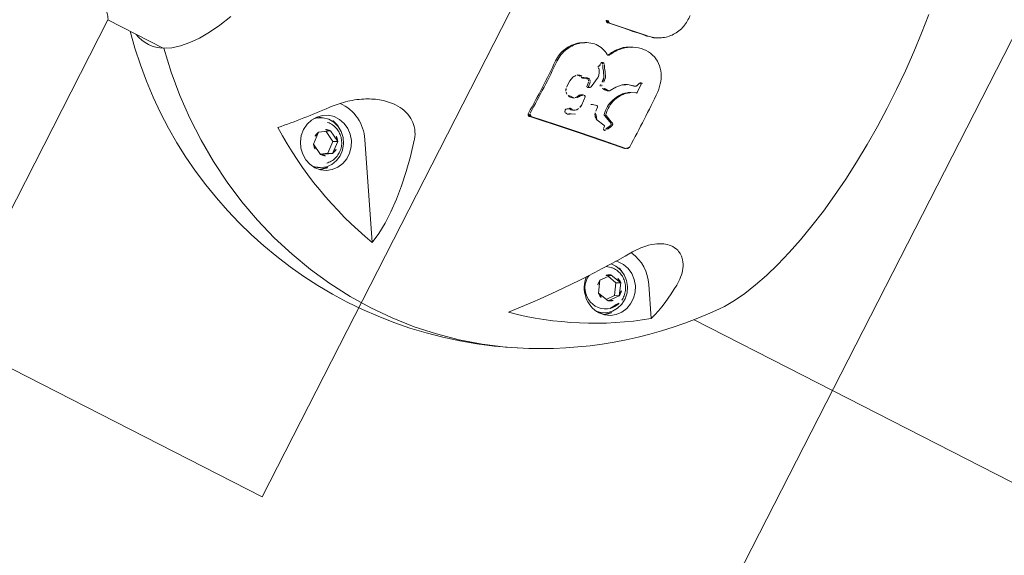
# Model space of a CAD drawing. Extents: x 5459245 to 5462690, y 5971016 to 5972523.
# Tile 95 of 136: x 5462452.005 to 5462452.238, y 5972211.534 to 5972211.66. Entities that reach past the tile are written whole.
import ezdxf

# ---------------------------------------------------------------- set-up
doc = ezdxf.new("R2010")
doc.units = 0
doc.layers.add('A_MAŁA ARCHITEKTURA', color=195, linetype='CONTINUOUS', lineweight=9)

# ---------------------------------------------------------------- blocks, each defined once
blk = doc.blocks.new('A$C43995eb0')
at = {"layer": 'A_MAŁA ARCHITEKTURA', "linetype": 'Continuous'}
for p, q in [((3513.14, 250.43), (3513.14, 390.59)), ((3513.14, 221.75), (3513.14, 250.43)), ((3517.49, 212.59), (3510.62, 208.42)), ((3513.28, 202.35), (3512.67, 199.49)), ((3516.16, 203.42), (3513.28, 202.35)), ((3513.76, 201.34), (3513.28, 202.35)), ((3516.64, 202.41), (3513.76, 201.34)), ((3518.42, 201.63), (3516.16, 203.42)), ((3516.64, 202.41), (3516.16, 203.42)), ((3518.31, 201.09), (3516.64, 202.41)), ((3521.64, 201.48), (3521.4, 201.99)), ((3513.76, 201.34), (3513.26, 199.01)), ((3517.81, 198.77), (3518.42, 201.63)), ((3512.67, 199.49), (3514.93, 197.69)), ((3514.93, 197.69), (3517.81, 198.77)), ((3458.06, 183.56), (3457.89, 183.9)), ((3470.19, 184.58), (3469.38, 184.93)), ((3469.43, 185.34), (3471.54, 185.39)), ((3470.44, 184.34), (3470.71, 183.22)), ((3470.6, 184), (3470.44, 184.34)), ((3470.6, 184), (3470.87, 182.88)), ((3471.72, 185.48), (3471.82, 185.16)), ((3472.25, 184.08), (3471.82, 185.16)), ((3472.41, 183.75), (3472.28, 184.08)), ((3480.49, 183.11), (3480.69, 183.49)), ((3480.69, 183.49), (3480.86, 183.66)), ((3481.58, 183.52), (3481.19, 183.67)), ((3471.19, 181.97), (3470.87, 182.88)), ((3472.76, 180.33), (3471.58, 181.42)), ((3480.49, 183.11), (3479.74, 181.33)), ((3480.65, 182.78), (3479.9, 180.99)), ((3480.65, 182.78), (3480.85, 183.15)), ((3480.85, 183.15), (3481.02, 183.32)), ((3481.74, 183.18), (3481.35, 183.33)), ((3481.97, 181.93), (3481.59, 179.88)), ((3482.58, 182.16), (3482.3, 182.17)), ((3462.51, 179.63), (3462.67, 179.3)), ((3474.04, 179.53), (3472.76, 180.33)), ((3474.37, 179), (3474.21, 179.33)), ((3470.57, 176.4), (3471.81, 177.12)), ((3470.73, 176.06), (3471.97, 176.79)), ((3478.92, 177.31), (3478.66, 178.32)), ((3479.08, 176.96), (3478.92, 177.31)), ((3479.94, 178.69), (3478.94, 178.64)), ((3469.26, 175.57), (3469.87, 175.9)), ((3469.42, 175.23), (3470.03, 175.56)), ((3469.94, 175.92), (3469.87, 175.9)), ((3470.57, 176.4), (3469.94, 175.92)), ((3470.1, 175.59), (3470.03, 175.56)), ((3470.16, 174.49), (3470.09, 174.57)), ((3470.73, 176.06), (3470.1, 175.59)), ((3470.84, 174.99), (3471.63, 175.35)), ((3472.35, 175.55), (3471.63, 175.35)), ((3472.5, 175.57), (3475.31, 175.1)), ((3474.47, 174.41), (3475.38, 174.51)), ((3474.63, 174.07), (3475.54, 174.17)), ((3475.8, 174.45), (3475.64, 174.78)), ((3477.85, 174.51), (3477.84, 174.69)), ((3477.92, 174.24), (3478.08, 173.9)), ((3478.09, 174.94), (3480.11, 175.07)), ((3481.23, 174.83), (3481.68, 174.55)), ((3481.68, 174.55), (3481.8, 174.44)), ((3482.71, 174.75), (3483.14, 173.83)), ((3474.34, 172.47), (3474.18, 172.81)), ((3482.03, 173.16), (3482.14, 173.57)), ((3482.2, 173.74), (3482.04, 174.08)), ((3482.19, 172.83), (3482.3, 173.23)), ((3482.2, 173.74), (3482.32, 173.37)), ((3482.56, 172.36), (3482.4, 172.69)), ((3483.3, 173.5), (3483.14, 173.83)), ((3483.55, 173.1), (3483.57, 172.79)), ((3476.33, 169.96), (3475.25, 170.25)), ((3478.03, 169.98), (3476.33, 169.96)), ((3466.53, 169.41), (3466.69, 169.08)), ((3531.49, 145.88), (3510.62, 133.25)), ((3513.98, 127.77), (3512.51, 125.16)), ((3517.02, 127.99), (3513.98, 127.77)), ((3514.47, 126.76), (3513.98, 127.77)), ((3518.58, 125.6), (3517.02, 127.99)), ((3517.5, 126.98), (3517.02, 127.99)), ((3514.47, 126.76), (3513.08, 124.3)), ((3517.5, 126.98), (3514.47, 126.76)), ((3517.11, 122.99), (3518.58, 125.6)), ((3518.5, 125.46), (3517.5, 126.98)), ((3521.64, 126.3), (3521.4, 126.81)), ((3521.64, 126.3), (3521.92, 125.58)), ((3511.05, 123.61), (3511.01, 124.19)), ((3512.51, 125.16), (3514.07, 122.77)), ((3510.75, 121.73), (3510.99, 121.22)), ((3511.38, 120.55), (3510.99, 121.22)), ((3514.07, 122.77), (3517.11, 122.99)), ((3513.14, 66.5), (3513.14, 81.1)), ((3586.55, 66.5), (3513.1, 66.5))]:
    blk.add_line(p, q, dxfattribs=at)
at = {"layer": 'A_MAŁA ARCHITEKTURA'}
for p, q in [((3092.12, 258.38), (3692.12, 258.38)), ((3296.64, 150), (3596.64, 150)), ((3596.64, 150), (3596.64, -150))]:
    blk.add_line(p, q, dxfattribs=at)
at = {"layer": 'A_MAŁA ARCHITEKTURA', "linetype": 'Continuous', "flags": 128}
for points in [[(3423.91, 238.23), (3428.59, 238.74), (3433.38, 239.13), (3438.23, 239.4), (3443.12, 239.55), (3448.04, 239.58), (3452.95, 239.48), (3457.82, 239.26), (3462.64, 238.92), (3467.36, 238.47), (3471.98, 237.89), (3476.47, 237.2), (3480.79, 236.4), (3484.93, 235.49), (3488.87, 234.49), (3492.58, 233.39), (3496.05, 232.19), (3499.25, 230.92), (3502.18, 229.57), (3504.8, 228.15), (3507.12, 226.66), (3508.32, 225.77)], [(3509.23, 199.02), (3509.14, 199.56), (3509.14, 200.98), (3509.48, 202.38), (3510.15, 203.68), (3511.11, 204.82), (3512.31, 205.74), (3513.67, 206.37), (3515.14, 206.7), (3516.63, 206.7), (3518.05, 206.38), (3519.34, 205.74), (3520.43, 204.83), (3521.25, 203.69), (3521.75, 202.38), (3521.93, 200.98), (3521.93, 200.98)], [(3510.32, 198.28), (3510.27, 199.55), (3510.57, 200.92), (3511.21, 202.21), (3512.15, 203.32), (3513.34, 204.19), (3514.71, 204.76), (3516.16, 204.99), (3517.6, 204.88), (3518.95, 204.43), (3520.12, 203.66), (3521.04, 202.63), (3521.64, 201.39), (3521.88, 200.23)], [(3521.64, 201.48), (3521.88, 200.89), (3521.92, 200.75)], [(3511.4, 197.53), (3511.06, 198.69), (3511.04, 198.89)], [(3488, 165.76), (3487.51, 168.75), (3487.03, 171.73), (3486.57, 174.68), (3486.13, 177.62), (3485.7, 180.53), (3485.28, 183.4), (3484.89, 186.24), (3484.51, 189.05)], [(3488.16, 165.42), (3487.67, 168.41), (3487.19, 171.39), (3486.73, 174.35), (3486.29, 177.28), (3485.86, 180.19), (3485.45, 183.06), (3485.05, 185.91), (3484.67, 188.71)], [(3536.88, 190.15), (3536.91, 190.1), (3539.12, 185.05), (3541, 179.86), (3542.55, 174.56), (3543.77, 169.16), (3544.64, 163.69), (3545.16, 158.15), (3545.33, 152.57), (3545.16, 146.98), (3544.64, 141.39), (3543.77, 135.81), (3542.55, 130.28), (3541, 124.8), (3539.12, 119.41), (3536.91, 114.11), (3534.37, 108.93), (3531.53, 103.88), (3528.39, 98.98), (3524.96, 94.26), (3521.25, 89.72), (3517.28, 85.39), (3513.06, 81.27)], [(3513.06, 81.27), (3517.28, 85.39), (3521.25, 89.72), (3524.96, 94.26), (3528.39, 98.98), (3531.53, 103.88), (3534.37, 108.93), (3536.91, 114.11), (3539.12, 119.41), (3541, 124.8), (3542.55, 130.28), (3543.77, 135.81), (3544.64, 141.39), (3545.16, 146.98), (3545.33, 152.57), (3545.16, 158.15), (3544.64, 163.69), (3543.77, 169.16), (3542.55, 174.56), (3541, 179.86), (3539.12, 185.05), (3536.91, 190.1), (3536.88, 190.15)], [(3459.95, 172.15), (3459.76, 173.39), (3459.57, 174.62), (3459.39, 175.85), (3459.2, 177.07), (3459.02, 178.29), (3458.85, 179.5), (3458.67, 180.71), (3458.5, 181.92)], [(3460.11, 171.82), (3459.92, 173.05), (3459.73, 174.28), (3459.55, 175.51), (3459.37, 176.73), (3459.19, 177.95), (3459.01, 179.16), (3458.83, 180.37), (3458.66, 181.58)], [(3505.52, 143.73), (3509.29, 144.65), (3512.94, 145.39), (3516.45, 145.94), (3519.8, 146.31), (3523, 146.48), (3526.02, 146.47), (3528.85, 146.27), (3531.49, 145.88)], [(3521.93, 125.81), (3521.75, 124.39), (3521.25, 123.03), (3520.43, 121.8), (3519.34, 120.77), (3518.05, 119.98), (3516.63, 119.5), (3515.14, 119.33), (3513.67, 119.5), (3512.31, 119.98), (3511.11, 120.76), (3510.15, 121.79), (3509.48, 123.02), (3509.14, 124.39), (3509.14, 125.8), (3509.48, 127.2), (3510.15, 128.51), (3511.11, 129.65), (3512.31, 130.56), (3513.67, 131.2), (3515.14, 131.53), (3516.63, 131.53), (3518.05, 131.2), (3519.34, 130.56), (3520.43, 129.65), (3521.25, 128.51), (3521.75, 127.21), (3521.93, 125.81)], [(3511.82, 120.25), (3511.21, 120.95), (3510.57, 122.16), (3510.27, 123.5), (3510.34, 124.89), (3510.77, 126.25), (3511.53, 127.48), (3512.57, 128.5), (3513.84, 129.26), (3515.25, 129.71), (3516.71, 129.82), (3518.13, 129.57), (3519.42, 129), (3520.5, 128.12), (3521.3, 127.01), (3521.78, 125.72), (3521.88, 125.06)], [(3499.25, 91.91), (3502.18, 90.56), (3504.8, 89.14), (3507.12, 87.66), (3509.11, 86.12), (3510.77, 84.54), (3512.09, 82.92), (3513.06, 81.27)]]:
    blk.add_lwpolyline(points, dxfattribs=at)
at = {"layer": 'A_MAŁA ARCHITEKTURA', "linetype": 'Continuous'}
for centre, radius, start, end in [((3446.64, 147.06), 100, 25.5243, 51.9164), ((3505.66, 175), 39.4, 72.5279, 86.9812), ((3452.69, 164.46), 80.72, 12.5355, 36.6015), ((3515.69, 199.81), 10, 120.4922, 170.283), ((3516.85, 199.08), 5.83, 31.9067, 80.7785), ((3515.39, 200.4), 2.87, 137.3344, 198.5926), ((3515.72, 200.18), 3.27, 82.4375, 138.4127), ((3515.93, 199.79), 4.95, 260.4161, 40.2491), ((3515.82, 200.67), 2.78, 20.3289, 83.0669), ((3375.12, 1.26), 238.97, 49.1311, 56.929), ((3516.02, 198.56), 5.99, 150.5934, 180.8426), ((3515.21, 201.23), 6.72, 273.6402, 357.8974), ((3515.7, 200.71), 2.87, 317.3344, 18.5926), ((3515.27, 200.45), 2.78, 200.3289, 263.0669), ((3515.37, 200.94), 3.27, 262.4375, 318.4127), ((3476.76, -43.42), 233.18, 88.2825, 91.8576), ((3446.64, 147.06), 100, 311.6823, 25.5243), ((3479.38, -59.62), 224.9, 87.9533, 91.4943), ((3479.54, -59.95), 224.9, 87.9533, 91.4943), ((3442.37, 165.51), 91.25, 325.4096, 347.5764), ((3515.54, 124.77), 9.8, 120.1166, 183.1259), ((3515.57, 125.16), 3.05, 121.1984, 179.9315), ((3515.7, 125.09), 3.19, 65.6003, 122.6532), ((3515.89, 125.55), 2.69, 1.0666, 65.2701), ((3516.85, 123.91), 5.83, 31.9067, 80.7779), ((3515.89, 123.44), 5.85, 150.3401, 199.0724), ((3515.52, 125.61), 3.05, 301.1984, 359.9315), ((3515.2, 125.21), 2.69, 181.0666, 245.2701), ((3393.95, -16.34), 179.38, 46.4698, 50.6277), ((3515.39, 125.67), 3.19, 245.6003, 302.6532), ((3505.56, 77.56), 8.37, 334.9582, 26.3053)]:
    blk.add_arc(centre, radius, start, end, dxfattribs=at)
blk.add_ellipse((3446.64, 0), major_axis=(66.49, 66.49), ratio=0.018355, start_param=0.018353, end_param=1.255922, dxfattribs=at)
for points, knots in [([(3505.52, 201.52), (3504.79, 202.05), (3503.33, 203.1), (3501.51, 205.14), (3500.42, 207.16), (3499.98, 209.14), (3500.21, 210.76), (3500.9, 212.03), (3501.96, 213.11), (3503.54, 213.94), (3505.58, 214.39), (3507.04, 214.36), (3507.74, 214.35)], [0, 0, 0, 0, 0.094019, 0.1888407, 0.2709308, 0.3446243, 0.4512183, 0.5316437, 0.6122297, 0.744947, 0.8779326, 1, 1, 1, 1]), ([(3516.82, 204.43), (3516.42, 204.46), (3515.6, 204.52), (3514.38, 204.22), (3513.24, 203.66), (3512.26, 202.81), (3511.51, 201.73), (3511.09, 200.49), (3510.94, 199.51), (3511.05, 198.99), (3511.07, 198.89)], [0, 0, 0, 0, 0.13135, 0.2666, 0.403908, 0.543436, 0.684667, 0.826615, 0.968048, 1, 1, 1, 1]), ([(3519.68, 202.96), (3519.51, 203.13), (3519.06, 203.6), (3518.09, 204.15), (3517.25, 204.33), (3516.82, 204.43)], [0, 0, 0, 0, 0.220291, 0.595007, 1, 1, 1, 1]), ([(3449.71, 188.28), (3450.73, 188.28), (3452.78, 188.28), (3455.59, 186.92), (3457.32, 185.09), (3458.2, 183.34), (3458.4, 182.39), (3458.5, 181.92)], [0, 0, 0, 0, 0.249793, 0.499376, 0.748511, 0.873967, 1, 1, 1, 1]), ([(3466.63, 175.56), (3465.86, 176.02), (3464.33, 176.95), (3462.65, 179.07), (3461.74, 181.52), (3461.74, 184.06), (3462.69, 186.36), (3464.4, 188.15), (3466.64, 189.34), (3468.34, 189.53), (3469.2, 189.63)], [0, 0, 0, 0, 0.12517, 0.249642, 0.374442, 0.499277, 0.624094, 0.749439, 0.874606, 1, 1, 1, 1]), ([(3483.75, 189.65), (3483.83, 189.64), (3484, 189.62), (3484.2, 189.51), (3484.34, 189.39), (3484.42, 189.29), (3484.49, 189.17), (3484.5, 189.09), (3484.51, 189.05)], [0, 0, 0, 0, 0.249123, 0.498004, 0.622978, 0.74866, 0.87411, 1, 1, 1, 1]), ([(3484.62, 188.87), (3484.63, 188.86), (3484.66, 188.81), (3484.67, 188.75), (3484.67, 188.71)], [0, 0, 0, 0, 0.259657, 1, 1, 1, 1]), ([(3458.02, 183.55), (3458.12, 183.36), (3458.45, 182.74), (3458.58, 182.06), (3458.66, 181.58)], [0, 0, 0, 0, 0.299286, 1, 1, 1, 1]), ([(3469.12, 185.28), (3469.11, 185.34), (3469.1, 185.44), (3469.13, 185.54), (3469.14, 185.59)], [0, 0, 0, 0, 0.499114, 1, 1, 1, 1]), ([(3469.38, 184.93), (3469.35, 184.95), (3469.29, 185), (3469.21, 185.08), (3469.15, 185.18), (3469.13, 185.25), (3469.12, 185.28)], [0, 0, 0, 0, 0.249907, 0.499238, 0.749138, 1, 1, 1, 1]), ([(3469.28, 184.95), (3469.27, 185), (3469.26, 185.1), (3469.29, 185.2), (3469.31, 185.25)], [0, 0, 0, 0, 0.499114, 1, 1, 1, 1]), ([(3469.31, 185.25), (3469.31, 185.26), (3469.32, 185.28), (3469.35, 185.31), (3469.39, 185.33), (3469.41, 185.34), (3469.43, 185.34)], [0, 0, 0, 0, 0.247175, 0.499606, 0.748246, 1, 1, 1, 1]), ([(3470.19, 184.58), (3470.22, 184.57), (3470.28, 184.55), (3470.35, 184.49), (3470.41, 184.42), (3470.43, 184.37), (3470.44, 184.34)], [0, 0, 0, 0, 0.250267, 0.500046, 0.749598, 1, 1, 1, 1]), ([(3471.54, 185.39), (3471.57, 185.38), (3471.65, 185.37), (3471.75, 185.31), (3471.83, 185.24), (3471.87, 185.17), (3471.88, 185.14)], [0, 0, 0, 0, 0.25021, 0.499986, 0.749492, 1, 1, 1, 1]), ([(3479.55, 181.18), (3478.9, 181.08), (3477.59, 180.88), (3475.51, 181.35), (3473.92, 182.23), (3472.86, 183.21), (3472.45, 183.79), (3472.25, 184.08)], [0, 0, 0, 0, 0.249692, 0.499296, 0.748632, 0.874477, 1, 1, 1, 1]), ([(3479.72, 180.85), (3479.06, 180.74), (3477.75, 180.54), (3475.67, 181.02), (3474.09, 181.89), (3473.02, 182.87), (3472.61, 183.45), (3472.41, 183.75)], [0, 0, 0, 0, 0.249692, 0.499296, 0.748632, 0.874477, 1, 1, 1, 1]), ([(3480.86, 183.66), (3480.88, 183.67), (3480.93, 183.69), (3481.01, 183.71), (3481.1, 183.7), (3481.16, 183.68), (3481.19, 183.67)], [0, 0, 0, 0, 0.249874, 0.49965, 0.749663, 1, 1, 1, 1]), ([(3481.58, 183.52), (3481.82, 183.43), (3482.29, 183.25), (3482.69, 182.93), (3482.9, 182.77)], [0, 0, 0, 0, 0.500812, 1, 1, 1, 1]), ([(3471.58, 181.42), (3471.38, 181.7), (3470.98, 182.26), (3470.8, 182.9), (3470.71, 183.22)], [0, 0, 0, 0, 0.500155, 1, 1, 1, 1]), ([(3479.74, 181.33), (3479.73, 181.31), (3479.71, 181.28), (3479.65, 181.22), (3479.59, 181.2), (3479.55, 181.18)], [0, 0, 0, 0, 0.250055, 0.499973, 1, 1, 1, 1]), ([(3481.02, 183.32), (3481.04, 183.33), (3481.09, 183.36), (3481.18, 183.37), (3481.26, 183.36), (3481.32, 183.34), (3481.35, 183.33)], [0, 0, 0, 0, 0.2498741, 0.4996499, 0.7496634, 1, 1, 1, 1]), ([(3481.74, 183.18), (3481.98, 183.09), (3482.45, 182.91), (3482.85, 182.59), (3483.06, 182.43)], [0, 0, 0, 0, 0.500812, 1, 1, 1, 1]), ([(3481.97, 181.93), (3481.97, 181.94), (3481.98, 181.98), (3482.01, 182.05), (3482.07, 182.12), (3482.18, 182.17), (3482.26, 182.17), (3482.3, 182.17)], [0, 0, 0, 0, 0.125173, 0.250237, 0.499817, 0.749608, 1, 1, 1, 1]), ([(3483.01, 182.49), (3483, 182.45), (3482.97, 182.35), (3482.86, 182.25), (3482.73, 182.18), (3482.63, 182.17), (3482.58, 182.16)], [0, 0, 0, 0, 0.2493271, 0.4992619, 0.749422, 1, 1, 1, 1]), ([(3482.9, 182.77), (3482.92, 182.75), (3482.96, 182.72), (3483, 182.64), (3483.02, 182.57), (3483.01, 182.52), (3483.01, 182.49)], [0, 0, 0, 0, 0.2503, 0.499961, 0.749423, 1, 1, 1, 1]), ([(3466.79, 175.22), (3466.04, 175.69), (3464.53, 176.62), (3463.14, 178.15), (3462.8, 179.14), (3462.74, 179.32)], [0, 0, 0, 0, 0.449858, 0.899074, 1, 1, 1, 1]), ([(3474.04, 179.53), (3474.08, 179.51), (3474.14, 179.47), (3474.19, 179.39), (3474.2, 179.35), (3474.21, 179.33)], [0, 0, 0, 0, 0.498291, 0.751816, 1, 1, 1, 1]), ([(3474.21, 179.33), (3474.29, 178.98), (3474.44, 178.27), (3474.17, 177.63), (3474.04, 177.32)], [0, 0, 0, 0, 0.499956, 1, 1, 1, 1]), ([(3474.37, 179), (3474.45, 178.64), (3474.6, 177.93), (3474.33, 177.3), (3474.2, 176.98)], [0, 0, 0, 0, 0.499956, 1, 1, 1, 1]), ([(3479.9, 180.99), (3479.89, 180.98), (3479.87, 180.94), (3479.81, 180.88), (3479.76, 180.86), (3479.72, 180.85)], [0, 0, 0, 0, 0.250055, 0.499973, 1, 1, 1, 1]), ([(3481.59, 179.88), (3481.52, 179.72), (3481.38, 179.39), (3480.97, 179.03), (3480.49, 178.77), (3480.12, 178.72), (3479.94, 178.69)], [0, 0, 0, 0, 0.249161, 0.499088, 0.749149, 1, 1, 1, 1]), ([(3471.81, 177.12), (3472.12, 177.2), (3472.72, 177.35), (3473.36, 177.24), (3473.68, 177.18)], [0, 0, 0, 0, 0.499787, 1, 1, 1, 1]), ([(3471.97, 176.79), (3472.28, 176.86), (3472.88, 177.02), (3473.52, 176.9), (3473.84, 176.84)], [0, 0, 0, 0, 0.499787, 1, 1, 1, 1]), ([(3474.04, 177.32), (3474.02, 177.29), (3473.98, 177.23), (3473.89, 177.18), (3473.78, 177.16), (3473.71, 177.18), (3473.68, 177.18)], [0, 0, 0, 0, 0.249536, 0.499529, 0.749625, 1, 1, 1, 1]), ([(3474.2, 176.98), (3474.18, 176.95), (3474.14, 176.89), (3474.05, 176.85), (3473.95, 176.83), (3473.87, 176.84), (3473.84, 176.84)], [0, 0, 0, 0, 0.249536, 0.499529, 0.749625, 1, 1, 1, 1]), ([(3478.66, 178.32), (3478.66, 178.34), (3478.65, 178.38), (3478.66, 178.44), (3478.68, 178.5), (3478.73, 178.57), (3478.82, 178.63), (3478.9, 178.64), (3478.94, 178.64)], [0, 0, 0, 0, 0.125206, 0.250224, 0.374172, 0.500803, 0.750023, 1, 1, 1, 1]), ([(3473.52, 165.2), (3472.92, 165.23), (3471.73, 165.29), (3470, 165.91), (3468.43, 166.9), (3467.14, 168.25), (3466.24, 169.87), (3465.83, 171.66), (3465.98, 173.48), (3466.53, 174.51), (3466.81, 175.02)], [0, 0, 0, 0, 0.125461, 0.250067, 0.374697, 0.499707, 0.62502, 0.749558, 0.874271, 1, 1, 1, 1]), ([(3466.63, 175.56), (3466.68, 175.53), (3466.75, 175.49), (3466.82, 175.4), (3466.85, 175.33), (3466.87, 175.25), (3466.87, 175.17), (3466.85, 175.09), (3466.83, 175.05), (3466.81, 175.02)], [0, 0, 0, 0, 0.2489899, 0.37424, 0.4990843, 0.6242478, 0.7494027, 0.8745318, 1, 1, 1, 1]), ([(3469.2, 174.66), (3469.16, 174.69), (3469.07, 174.74), (3468.98, 174.87), (3468.93, 175.02), (3468.95, 175.12), (3468.96, 175.16)], [0, 0, 0, 0, 0.250231, 0.50008, 0.74975, 1, 1, 1, 1]), ([(3468.96, 175.16), (3469, 175.24), (3469.07, 175.4), (3469.19, 175.52), (3469.26, 175.57)], [0, 0, 0, 0, 0.4990547, 1, 1, 1, 1]), ([(3469.12, 174.83), (3469.16, 174.91), (3469.23, 175.06), (3469.35, 175.18), (3469.42, 175.23)], [0, 0, 0, 0, 0.499055, 1, 1, 1, 1]), ([(3469.43, 174.59), (3469.39, 174.6), (3469.31, 174.61), (3469.24, 174.64), (3469.2, 174.66)], [0, 0, 0, 0, 0.4994, 1, 1, 1, 1]), ([(3469.83, 174.65), (3469.77, 174.63), (3469.64, 174.59), (3469.5, 174.59), (3469.43, 174.59)], [0, 0, 0, 0, 0.499186, 1, 1, 1, 1]), ([(3469.83, 174.65), (3469.85, 174.65), (3469.9, 174.67), (3469.97, 174.65), (3470.04, 174.62), (3470.07, 174.59), (3470.09, 174.57)], [0, 0, 0, 0, 0.249915, 0.500042, 0.749993, 1, 1, 1, 1]), ([(3470.43, 174.48), (3470.41, 174.46), (3470.37, 174.44), (3470.29, 174.43), (3470.22, 174.45), (3470.18, 174.48), (3470.16, 174.49)], [0, 0, 0, 0, 0.249704, 0.499786, 0.749767, 1, 1, 1, 1]), ([(3470.75, 174.88), (3470.71, 174.8), (3470.62, 174.65), (3470.49, 174.53), (3470.43, 174.48)], [0, 0, 0, 0, 0.499112, 1, 1, 1, 1]), ([(3470.75, 174.88), (3470.76, 174.9), (3470.78, 174.94), (3470.82, 174.97), (3470.84, 174.99)], [0, 0, 0, 0, 0.499009, 1, 1, 1, 1]), ([(3472.35, 175.55), (3472.37, 175.56), (3472.42, 175.57), (3472.47, 175.57), (3472.5, 175.57)], [0, 0, 0, 0, 0.499341, 1, 1, 1, 1]), ([(3474.06, 172.99), (3473.99, 173.08), (3473.86, 173.25), (3473.79, 173.58), (3473.82, 173.9), (3473.94, 174.07), (3474, 174.15)], [0, 0, 0, 0, 0.250085, 0.499686, 0.749377, 1, 1, 1, 1]), ([(3474, 174.15), (3474.07, 174.21), (3474.2, 174.34), (3474.38, 174.39), (3474.47, 174.41)], [0, 0, 0, 0, 0.499238, 1, 1, 1, 1]), ([(3475.31, 175.1), (3475.34, 175.09), (3475.41, 175.07), (3475.47, 175.02), (3475.5, 174.99)], [0, 0, 0, 0, 0.4995167, 1, 1, 1, 1]), ([(3475.59, 174.59), (3475.56, 174.57), (3475.5, 174.52), (3475.42, 174.51), (3475.38, 174.51)], [0, 0, 0, 0, 0.49981, 1, 1, 1, 1]), ([(3475.5, 174.99), (3475.53, 174.96), (3475.59, 174.9), (3475.62, 174.82), (3475.64, 174.78)], [0, 0, 0, 0, 0.49926, 1, 1, 1, 1]), ([(3475.75, 174.25), (3475.72, 174.23), (3475.66, 174.18), (3475.58, 174.17), (3475.54, 174.17)], [0, 0, 0, 0, 0.49981, 1, 1, 1, 1]), ([(3475.64, 174.78), (3475.64, 174.77), (3475.65, 174.73), (3475.65, 174.68), (3475.63, 174.63), (3475.6, 174.6), (3475.59, 174.59)], [0, 0, 0, 0, 0.249916, 0.499571, 0.749239, 1, 1, 1, 1]), ([(3475.8, 174.45), (3475.8, 174.43), (3475.81, 174.39), (3475.81, 174.34), (3475.79, 174.29), (3475.76, 174.26), (3475.75, 174.25)], [0, 0, 0, 0, 0.2499163, 0.4995707, 0.7492387, 1, 1, 1, 1]), ([(3477.84, 174.69), (3477.85, 174.72), (3477.86, 174.79), (3477.92, 174.87), (3478, 174.92), (3478.06, 174.94), (3478.09, 174.94)], [0, 0, 0, 0, 0.249464, 0.499287, 0.749395, 1, 1, 1, 1]), ([(3478.43, 173.77), (3478.35, 173.8), (3478.21, 173.88), (3478.03, 174.05), (3477.89, 174.27), (3477.86, 174.43), (3477.85, 174.51)], [0, 0, 0, 0, 0.250378, 0.500159, 0.749597, 1, 1, 1, 1]), ([(3480.11, 175.07), (3480.3, 175.06), (3480.68, 175.05), (3481.05, 174.9), (3481.23, 174.83)], [0, 0, 0, 0, 0.500708, 1, 1, 1, 1]), ([(3481.8, 174.44), (3481.88, 174.33), (3482.06, 174.11), (3482.12, 173.84), (3482.16, 173.71)], [0, 0, 0, 0, 0.499892, 1, 1, 1, 1]), ([(3459.95, 172.15), (3459.95, 172.11), (3459.96, 172.03), (3459.94, 171.91), (3459.89, 171.79), (3459.82, 171.69), (3459.74, 171.61), (3459.6, 171.52), (3459.47, 171.49), (3459.39, 171.48)], [0, 0, 0, 0, 0.12513, 0.250034, 0.375272, 0.500235, 0.625314, 0.750552, 1, 1, 1, 1]), ([(3460.11, 171.82), (3460.11, 171.77), (3460.12, 171.69), (3460.1, 171.57), (3460.05, 171.46), (3459.99, 171.35), (3459.9, 171.27), (3459.76, 171.18), (3459.63, 171.16), (3459.55, 171.14)], [0, 0, 0, 0, 0.125126, 0.250028, 0.375078, 0.500238, 0.624777, 0.750558, 1, 1, 1, 1]), ([(3474.01, 173.06), (3473.99, 173.12), (3473.94, 173.28), (3473.99, 173.56), (3474.1, 173.73), (3474.16, 173.81)], [0, 0, 0, 0, 0.217767, 0.608155, 1, 1, 1, 1]), ([(3474.29, 171.04), (3474.24, 171.14), (3474.12, 171.32), (3474.05, 171.63), (3474.06, 171.95), (3474.14, 172.14), (3474.18, 172.23)], [0, 0, 0, 0, 0.2501866, 0.4998576, 0.7493749, 1, 1, 1, 1]), ([(3474.06, 172.99), (3474.1, 172.93), (3474.18, 172.82), (3474.25, 172.62), (3474.25, 172.42), (3474.2, 172.3), (3474.18, 172.23)], [0, 0, 0, 0, 0.250115, 0.499774, 0.749302, 1, 1, 1, 1]), ([(3474.16, 173.81), (3474.23, 173.88), (3474.36, 174), (3474.54, 174.05), (3474.63, 174.07)], [0, 0, 0, 0, 0.499238, 1, 1, 1, 1]), ([(3474.34, 170.91), (3474.33, 170.94), (3474.26, 171.06), (3474.21, 171.3), (3474.22, 171.61), (3474.3, 171.8), (3474.34, 171.9)], [0, 0, 0, 0, 0.084654, 0.389444, 0.694046, 1, 1, 1, 1]), ([(3474.34, 172.47), (3474.36, 172.41), (3474.41, 172.28), (3474.41, 172.08), (3474.36, 171.96), (3474.34, 171.9)], [0, 0, 0, 0, 0.322571, 0.660494, 1, 1, 1, 1]), ([(3478.59, 173.43), (3478.51, 173.47), (3478.37, 173.54), (3478.19, 173.71), (3478.12, 173.84), (3478.09, 173.9)], [0, 0, 0, 0, 0.3525607, 0.7042815, 1, 1, 1, 1]), ([(3478.43, 173.77), (3478.63, 173.66), (3479.04, 173.45), (3479.31, 173.06), (3479.44, 172.87)], [0, 0, 0, 0, 0.500911, 1, 1, 1, 1]), ([(3478.59, 173.43), (3478.79, 173.32), (3479.2, 173.11), (3479.47, 172.72), (3479.6, 172.53)], [0, 0, 0, 0, 0.500911, 1, 1, 1, 1]), ([(3479.44, 172.87), (3479.52, 172.7), (3479.67, 172.37), (3479.74, 171.84), (3479.69, 171.32), (3479.55, 171.01), (3479.48, 170.86)], [0, 0, 0, 0, 0.249818, 0.50022, 0.750548, 1, 1, 1, 1]), ([(3482.24, 172.86), (3482.21, 172.87), (3482.15, 172.9), (3482.09, 172.96), (3482.05, 173.02), (3482.03, 173.07), (3482.02, 173.11), (3482.03, 173.15), (3482.03, 173.16)], [0, 0, 0, 0, 0.249252, 0.498377, 0.624828, 0.748771, 0.874958, 1, 1, 1, 1]), ([(3482.16, 173.71), (3482.16, 173.68), (3482.16, 173.64), (3482.15, 173.59), (3482.14, 173.57)], [0, 0, 0, 0, 0.499139, 1, 1, 1, 1]), ([(3482.24, 172.86), (3482.26, 172.85), (3482.29, 172.84), (3482.34, 172.8), (3482.38, 172.75), (3482.39, 172.71), (3482.4, 172.69)], [0, 0, 0, 0, 0.249797, 0.499153, 0.749166, 1, 1, 1, 1]), ([(3482.32, 173.37), (3482.32, 173.35), (3482.33, 173.3), (3482.31, 173.25), (3482.3, 173.23)], [0, 0, 0, 0, 0.499139, 1, 1, 1, 1]), ([(3482.55, 172.36), (3482.52, 172.41), (3482.45, 172.51), (3482.41, 172.63), (3482.4, 172.69)], [0, 0, 0, 0, 0.499308, 1, 1, 1, 1]), ([(3483.08, 172.16), (3483.03, 172.15), (3482.94, 172.14), (3482.79, 172.18), (3482.66, 172.25), (3482.59, 172.32), (3482.55, 172.36)], [0, 0, 0, 0, 0.249615, 0.499509, 0.749564, 1, 1, 1, 1]), ([(3483.43, 172.37), (3483.38, 172.32), (3483.28, 172.22), (3483.15, 172.18), (3483.08, 172.16)], [0, 0, 0, 0, 0.499175, 1, 1, 1, 1]), ([(3483.23, 173.7), (3483.21, 173.72), (3483.17, 173.76), (3483.15, 173.81), (3483.14, 173.83)], [0, 0, 0, 0, 0.499332, 1, 1, 1, 1]), ([(3483.23, 173.7), (3483.31, 173.62), (3483.43, 173.49), (3483.52, 173.27), (3483.54, 173.16), (3483.55, 173.1)], [0, 0, 0, 0, 0.498893, 0.749318, 1, 1, 1, 1]), ([(3483.39, 173.37), (3483.37, 173.39), (3483.34, 173.42), (3483.31, 173.47), (3483.3, 173.5)], [0, 0, 0, 0, 0.499332, 1, 1, 1, 1]), ([(3483.39, 173.37), (3483.47, 173.28), (3483.57, 173.18), (3483.62, 173.06), (3483.62, 173.05)], [0, 0, 0, 0, 0.872262, 1, 1, 1, 1]), ([(3483.57, 172.79), (3483.56, 172.72), (3483.55, 172.56), (3483.47, 172.43), (3483.43, 172.37)], [0, 0, 0, 0, 0.499639, 1, 1, 1, 1]), ([(3475.25, 170.25), (3475.07, 170.35), (3474.7, 170.55), (3474.43, 170.88), (3474.29, 171.04)], [0, 0, 0, 0, 0.500364, 1, 1, 1, 1]), ([(3478.93, 170.29), (3478.79, 170.21), (3478.51, 170.06), (3478.19, 170), (3478.03, 169.98)], [0, 0, 0, 0, 0.499874, 1, 1, 1, 1]), ([(3479.48, 170.86), (3479.4, 170.75), (3479.25, 170.52), (3479.04, 170.37), (3478.93, 170.29)], [0, 0, 0, 0, 0.4998549, 1, 1, 1, 1]), ([(3473.68, 164.87), (3473.08, 164.89), (3471.89, 164.95), (3470.16, 165.57), (3468.6, 166.57), (3467.39, 167.77), (3466.93, 168.71), (3466.73, 169.1)], [0, 0, 0, 0, 0.211997, 0.424555, 0.636941, 0.848416, 1, 1, 1, 1]), ([(3488, 165.76), (3488, 165.71), (3488.01, 165.62), (3487.99, 165.5), (3487.94, 165.38), (3487.83, 165.26), (3487.66, 165.15), (3487.5, 165.14), (3487.41, 165.14)], [0, 0, 0, 0, 0.125192, 0.250141, 0.375162, 0.500485, 0.749701, 1, 1, 1, 1]), ([(3488.16, 165.42), (3488.17, 165.37), (3488.17, 165.29), (3488.15, 165.16), (3488.1, 165.04), (3488, 164.92), (3487.82, 164.81), (3487.66, 164.8), (3487.58, 164.8)], [0, 0, 0, 0, 0.125192, 0.250141, 0.375162, 0.500485, 0.749701, 1, 1, 1, 1]), ([(3507.74, 122.33), (3506.74, 123.22), (3504.75, 125.01), (3502.35, 128.33), (3500.89, 131.43), (3500.24, 133.96), (3500.01, 136.11), (3500.25, 138.46), (3501.16, 140.69), (3502.71, 142.46), (3504.24, 143.35), (3505.25, 143.65), (3505.52, 143.73)], [0, 0, 0, 0, 0.1748161, 0.3491212, 0.4877587, 0.558039, 0.6281306, 0.7116533, 0.7956879, 0.8703445, 0.964497, 1, 1, 1, 1]), ([(3519.72, 127.79), (3519.43, 128.05), (3518.83, 128.59), (3517.71, 129.1), (3516.5, 129.34), (3515.25, 129.28), (3514.04, 128.92), (3512.94, 128.26), (3512.02, 127.34), (3511.35, 126.21), (3511.03, 124.95), (3510.94, 124.04), (3511.05, 123.61), (3511.06, 123.6)], [0, 0, 0, 0, 0.093761, 0.190921, 0.288027, 0.38577, 0.484742, 0.585301, 0.687415, 0.7906, 0.894056, 0.996891, 1, 1, 1, 1])]:
    blk.add_open_spline(points, degree=3, knots=knots, dxfattribs=at)

msp = doc.modelspace()

# ---------------------------------------------------------------- block references
at = {"layer": 'A_MAŁA ARCHITEKTURA', "xscale": 0.001, "yscale": 0.001, "zscale": 0.001, "rotation": 242.9301705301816}
msp.add_blockref('A$C43995eb0', (5462453.5658, 5972214.81866), dxfattribs=at)

doc.saveas('drawing.dxf')
